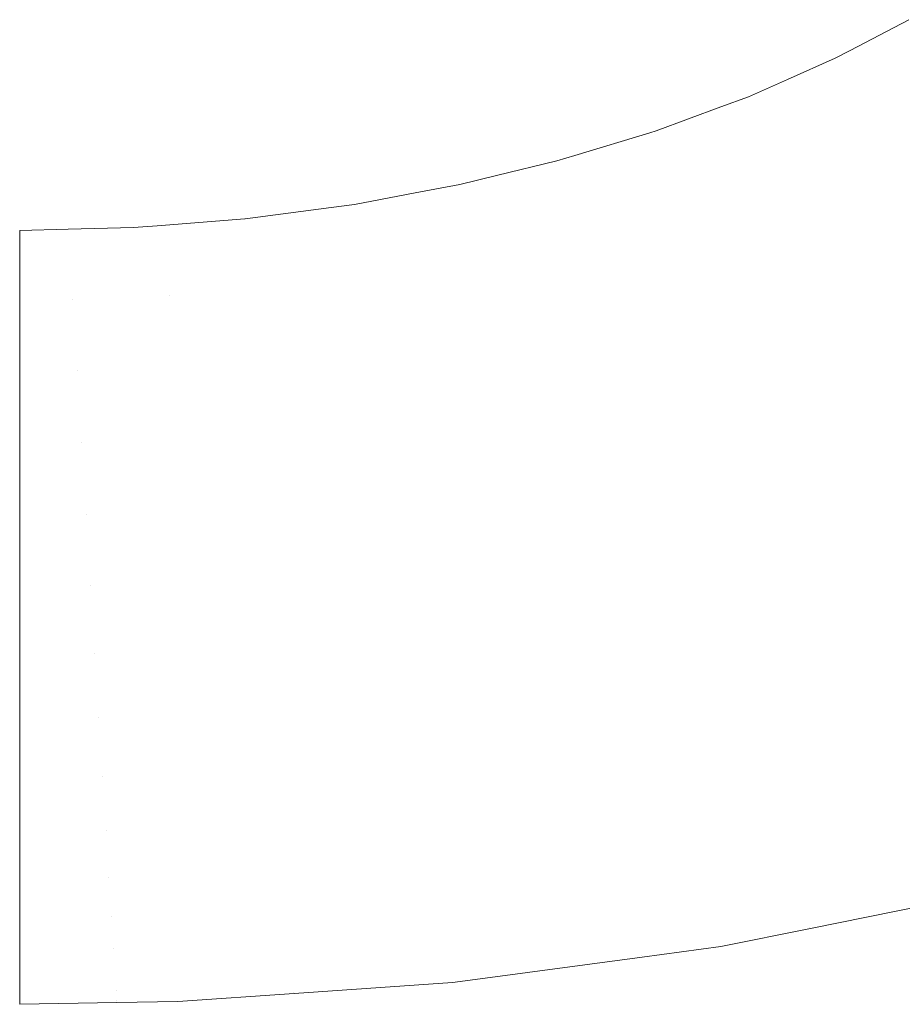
# Model space of a CAD drawing. Header units: centimetres. Extents: x -14.1 to 15.2, y 5.2 to 5.4.
# Tile 7 of 12: x 14.883 to 14.997, y 5.2 to 5.327. Entities that reach past the tile are written whole.
import ezdxf

# ---------------------------------------------------------------- set-up
doc = ezdxf.new("R2010")
doc.units = ezdxf.units.CM
doc.header["$LTSCALE"] = 2.54
doc.layers.add('Lucido design-1', color=7, linetype='Continuous')

# ---------------------------------------------------------------- blocks, each defined once
blk = doc.blocks.new('Gruppo-1')
at = {"color": 7, "linetype": 'Continuous', "lineweight": 9}
for points, invisible_edges in [([(15.00782, 5.32076, -2680.71659), (14.99962, 5.31642, -2680.71659), (14.98994, 5.32337, -2680.71619), (14.99749, 5.32733, -2680.71619)], 11), ([(15.00782, 5.32076, -2716.81659), (14.99962, 5.31642, -2716.81659), (14.98994, 5.32337, -2716.81619), (14.99749, 5.32733, -2716.81619)], 11), ([(14.98798, 5.32234, -2680.71619), (14.98994, 5.32337, -2680.71619), (14.99962, 5.31642, -2680.71659), (14.99079, 5.31229, -2680.71659)], 14), ([(14.98798, 5.32234, -2716.81619), (14.98994, 5.32337, -2716.81619), (14.99962, 5.31642, -2716.81659), (14.99079, 5.31229, -2716.81659)], 14), ([(14.99079, 5.31229, -2680.71659), (14.98183, 5.31962, -2680.71619), (14.98798, 5.32234, -2680.71619)], 9), ([(14.99079, 5.31229, -2716.81659), (14.98183, 5.31962, -2716.81619), (14.98798, 5.32234, -2716.81619)], 9), ([(14.97678, 5.31738, -2680.71619), (14.98183, 5.31962, -2680.71619), (14.99079, 5.31229, -2680.71659), (14.98136, 5.30842, -2680.71659)], 14), ([(14.97678, 5.31738, -2716.81619), (14.98183, 5.31962, -2716.81619), (14.99079, 5.31229, -2716.81659), (14.98136, 5.30842, -2716.81659)], 14), ([(14.98136, 5.30842, -2680.71659), (14.97319, 5.31605, -2680.71619), (14.97678, 5.31738, -2680.71619)], 9), ([(14.98136, 5.30842, -2716.81659), (14.97319, 5.31605, -2716.81619), (14.97678, 5.31738, -2716.81619)], 9), ([(14.99079, 5.31229, -2680.71659), (14.99962, 5.31642, -2680.71659), (15.00951, 5.30935, -2680.71786), (14.99993, 5.30487, -2680.71786)], 15), ([(14.99079, 5.31229, -2716.81659), (14.99962, 5.31642, -2716.81659), (15.00951, 5.30935, -2716.81786), (14.99993, 5.30487, -2716.81786)], 15), ([(14.96487, 5.31297, -2680.71619), (14.97319, 5.31605, -2680.71619), (14.98136, 5.30842, -2680.71659), (14.97136, 5.30484, -2680.71659)], 14), ([(14.96487, 5.31297, -2716.81619), (14.97319, 5.31605, -2716.81619), (14.98136, 5.30842, -2716.81659), (14.97136, 5.30484, -2716.81659)], 14), ([(14.97136, 5.30484, -2680.71659), (14.96082, 5.30161, -2680.71659), (14.95435, 5.30978, -2680.71619), (14.96404, 5.31272, -2680.71619)], 11), ([(14.97136, 5.30484, -2716.81659), (14.96082, 5.30161, -2716.81659), (14.95435, 5.30978, -2716.81619), (14.96404, 5.31272, -2716.81619)], 11), ([(14.97136, 5.30484, -2680.71659), (14.96404, 5.31272, -2680.71619), (14.96487, 5.31297, -2680.71619)], 9), ([(14.97136, 5.30484, -2716.81659), (14.96404, 5.31272, -2716.81619), (14.96487, 5.31297, -2716.81619)], 9), ([(14.99993, 5.30487, -2680.71786), (14.98971, 5.30067, -2680.71786), (14.98136, 5.30842, -2680.71659), (14.99079, 5.31229, -2680.71659)], 15), ([(14.99993, 5.30487, -2716.81786), (14.98971, 5.30067, -2716.81786), (14.98136, 5.30842, -2716.81659), (14.99079, 5.31229, -2716.81659)], 15), ([(14.94978, 5.29875, -2680.71659), (14.94423, 5.30718, -2680.71619), (14.95203, 5.30908, -2680.71619)], 9), ([(14.94978, 5.29875, -2716.81659), (14.94423, 5.30718, -2716.81619), (14.95203, 5.30908, -2716.81619)], 9), ([(14.95203, 5.30908, -2680.71619), (14.95435, 5.30978, -2680.71619), (14.96082, 5.30161, -2680.71659), (14.94978, 5.29875, -2680.71659)], 14), ([(14.95203, 5.30908, -2716.81619), (14.95435, 5.30978, -2716.81619), (14.96082, 5.30161, -2716.81659), (14.94978, 5.29875, -2716.81659)], 14), ([(14.97136, 5.30484, -2680.71659), (14.98136, 5.30842, -2680.71659), (14.98971, 5.30067, -2680.71786), (14.97886, 5.29679, -2680.71786)], 15), ([(14.97136, 5.30484, -2716.81659), (14.98136, 5.30842, -2716.81659), (14.98971, 5.30067, -2716.81786), (14.97886, 5.29679, -2716.81786)], 15), ([(14.93831, 5.2963, -2680.71659), (14.9337, 5.30494, -2680.71619), (14.9395, 5.30603, -2680.71619)], 9), ([(14.93831, 5.2963, -2716.81659), (14.9337, 5.30494, -2716.81619), (14.9395, 5.30603, -2716.81619)], 9), ([(14.9395, 5.30603, -2680.71619), (14.94423, 5.30718, -2680.71619), (14.94978, 5.29875, -2680.71659), (14.93831, 5.2963, -2680.71659)], 14), ([(14.9395, 5.30603, -2716.81619), (14.94423, 5.30718, -2716.81619), (14.94978, 5.29875, -2716.81659), (14.93831, 5.2963, -2716.81659)], 14), ([(14.92589, 5.30347, -2680.71619), (14.9337, 5.30494, -2680.71619), (14.93831, 5.2963, -2680.71659), (14.92647, 5.29429, -2680.71659)], 14), ([(14.92589, 5.30347, -2716.81619), (14.9337, 5.30494, -2716.81619), (14.93831, 5.2963, -2716.81659), (14.92647, 5.29429, -2716.81659)], 14), ([(14.97886, 5.29679, -2680.71786), (14.96743, 5.29328, -2680.71786), (14.96082, 5.30161, -2680.71659), (14.97136, 5.30484, -2680.71659)], 15), ([(14.97886, 5.29679, -2716.81786), (14.96743, 5.29328, -2716.81786), (14.96082, 5.30161, -2716.81659), (14.97136, 5.30484, -2716.81659)], 15), ([(15.00919, 5.29736, -2680.72005), (14.99816, 5.29283, -2680.72005), (14.98971, 5.30067, -2680.71786), (14.99993, 5.30487, -2680.71786)], 15), ([(15.00919, 5.29736, -2716.82005), (14.99816, 5.29283, -2716.82005), (14.98971, 5.30067, -2716.81786), (14.99993, 5.30487, -2716.81786)], 15), ([(14.91176, 5.3016, -2680.71619), (14.92285, 5.30307, -2680.71619), (14.92647, 5.29429, -2680.71659), (14.91432, 5.29276, -2680.71659)], 14), ([(14.91176, 5.3016, -2716.81619), (14.92285, 5.30307, -2716.81619), (14.92647, 5.29429, -2716.81659), (14.91432, 5.29276, -2716.81659)], 14), ([(14.92647, 5.29429, -2680.71659), (14.92285, 5.30307, -2680.71619), (14.92589, 5.30347, -2680.71619)], 9), ([(14.92647, 5.29429, -2716.81659), (14.92285, 5.30307, -2716.81619), (14.92589, 5.30347, -2716.81619)], 9), ([(14.91171, 5.30159, -2680.71619), (14.91432, 5.29276, -2680.71659), (14.90196, 5.29172, -2680.71659), (14.90036, 5.30071, -2680.71619)], 7), ([(14.91171, 5.30159, -2716.81619), (14.91432, 5.29276, -2716.81659), (14.90196, 5.29172, -2716.81659), (14.90036, 5.30071, -2716.81619)], 7), ([(14.91432, 5.29276, -2680.71659), (14.91171, 5.30159, -2680.71619), (14.91176, 5.3016, -2680.71619)], 9), ([(14.91432, 5.29276, -2716.81659), (14.91171, 5.30159, -2716.81619), (14.91176, 5.3016, -2716.81619)], 9), ([(14.94978, 5.29875, -2680.71659), (14.96082, 5.30161, -2680.71659), (14.96743, 5.29328, -2680.71786), (14.95546, 5.29018, -2680.71786)], 15), ([(14.94978, 5.29875, -2716.81659), (14.96082, 5.30161, -2716.81659), (14.96743, 5.29328, -2716.81786), (14.95546, 5.29018, -2716.81786)], 15), ([(14.88261, 5.29112, -2680.71685), (14.88261, 5.30009, -2680.71619), (14.88889, 5.30025, -2680.71619)], 8), ([(14.88889, 5.30025, -2680.71619), (14.88946, 5.29118, -2680.71659), (14.88261, 5.29112, -2680.71685)], 11), ([(14.88261, 5.29112, -2716.81685), (14.88261, 5.30009, -2716.81619), (14.88889, 5.30025, -2716.81619)], 8), ([(14.88889, 5.30025, -2716.81619), (14.88946, 5.29118, -2716.81659), (14.88261, 5.29112, -2716.81685)], 11), ([(14.90196, 5.29172, -2680.71659), (14.88946, 5.29118, -2680.71659), (14.88889, 5.30025, -2680.71619), (14.89731, 5.30047, -2680.71619)], 11), ([(14.90196, 5.29172, -2716.81659), (14.88946, 5.29118, -2716.81659), (14.88889, 5.30025, -2716.81619), (14.89731, 5.30047, -2716.81619)], 11), ([(14.89731, 5.30047, -2680.71619), (14.90036, 5.30071, -2680.71619), (14.90196, 5.29172, -2680.71659)], 10), ([(14.89731, 5.30047, -2716.81619), (14.90036, 5.30071, -2716.81619), (14.90196, 5.29172, -2716.81659)], 10), ([(14.97886, 5.29679, -2680.71786), (14.98971, 5.30067, -2680.71786), (14.99816, 5.29283, -2680.72005), (14.98645, 5.28865, -2680.72005)], 15), ([(14.97886, 5.29679, -2716.81786), (14.98971, 5.30067, -2716.81786), (14.99816, 5.29283, -2716.82005), (14.98645, 5.28865, -2716.82005)], 15), ([(14.95546, 5.29018, -2680.71786), (14.94302, 5.28753, -2680.71786), (14.93831, 5.2963, -2680.71659), (14.94978, 5.29875, -2680.71659)], 15), ([(14.95546, 5.29018, -2716.81786), (14.94302, 5.28753, -2716.81786), (14.93831, 5.2963, -2716.81659), (14.94978, 5.29875, -2716.81659)], 15), ([(14.92647, 5.29429, -2680.71659), (14.93831, 5.2963, -2680.71659), (14.94302, 5.28753, -2680.71786), (14.93017, 5.28535, -2680.71786)], 15), ([(14.92647, 5.29429, -2716.81659), (14.93831, 5.2963, -2716.81659), (14.94302, 5.28753, -2716.81786), (14.93017, 5.28535, -2716.81786)], 15), ([(14.98645, 5.28865, -2680.72005), (14.97412, 5.28486, -2680.72005), (14.96743, 5.29328, -2680.71786), (14.97886, 5.29679, -2680.71786)], 15), ([(14.98645, 5.28865, -2716.82005), (14.97412, 5.28486, -2716.82005), (14.96743, 5.29328, -2716.81786), (14.97886, 5.29679, -2716.81786)], 15), ([(14.93017, 5.28535, -2680.71786), (14.917, 5.28369, -2680.71786), (14.91432, 5.29276, -2680.71659), (14.92647, 5.29429, -2680.71659)], 15), ([(14.93017, 5.28535, -2716.81786), (14.917, 5.28369, -2716.81786), (14.91432, 5.29276, -2716.81659), (14.92647, 5.29429, -2716.81659)], 15), ([(14.90196, 5.29172, -2680.71659), (14.91432, 5.29276, -2680.71659), (14.917, 5.28369, -2680.71786), (14.90359, 5.28256, -2680.71786)], 15), ([(14.90196, 5.29172, -2716.81659), (14.91432, 5.29276, -2716.81659), (14.917, 5.28369, -2716.81786), (14.90359, 5.28256, -2716.81786)], 15), ([(14.95546, 5.29018, -2680.71786), (14.96743, 5.29328, -2680.71786), (14.97412, 5.28486, -2680.72005), (14.96121, 5.28152, -2680.72005)], 15), ([(14.95546, 5.29018, -2716.81786), (14.96743, 5.29328, -2716.81786), (14.97412, 5.28486, -2716.82005), (14.96121, 5.28152, -2716.82005)], 15), ([(14.98645, 5.28865, -2680.72005), (14.99816, 5.29283, -2680.72005), (15.00658, 5.28501, -2680.72321), (14.99402, 5.28053, -2680.72321)], 15), ([(14.98645, 5.28865, -2716.82005), (14.99816, 5.29283, -2716.82005), (15.00658, 5.28501, -2716.82321), (14.99402, 5.28053, -2716.82321)], 15), ([(14.88946, 5.29118, -2680.71659), (14.89003, 5.28198, -2680.71786), (14.88261, 5.28532, -2680.71729)], 11), ([(14.88261, 5.28532, -2680.71729), (14.88261, 5.29112, -2680.71685), (14.88946, 5.29118, -2680.71659)], 10), ([(14.88946, 5.29118, -2716.81659), (14.89003, 5.28198, -2716.81786), (14.88261, 5.28532, -2716.81729)], 11), ([(14.88261, 5.28532, -2716.81729), (14.88261, 5.29112, -2716.81685), (14.88946, 5.29118, -2716.81659)], 10), ([(14.90359, 5.28256, -2680.71786), (14.89003, 5.28198, -2680.71786), (14.88946, 5.29118, -2680.71659), (14.90196, 5.29172, -2680.71659)], 15), ([(14.90359, 5.28256, -2716.81786), (14.89003, 5.28198, -2716.81786), (14.88946, 5.29118, -2716.81659), (14.90196, 5.29172, -2716.81659)], 15), ([(14.96121, 5.28152, -2680.72005), (14.94778, 5.27865, -2680.72005), (14.94302, 5.28753, -2680.71786), (14.95546, 5.29018, -2680.71786)], 15), ([(14.96121, 5.28152, -2716.82005), (14.94778, 5.27865, -2716.82005), (14.94302, 5.28753, -2716.81786), (14.95546, 5.29018, -2716.81786)], 15), ([(14.99402, 5.28053, -2680.72321), (14.98079, 5.27646, -2680.72321), (14.97412, 5.28486, -2680.72005), (14.98645, 5.28865, -2680.72005)], 15), ([(14.99402, 5.28053, -2716.82321), (14.98079, 5.27646, -2716.82321), (14.97412, 5.28486, -2716.82005), (14.98645, 5.28865, -2716.82005)], 15), ([(14.93017, 5.28535, -2680.71786), (14.94302, 5.28753, -2680.71786), (14.94778, 5.27865, -2680.72005), (14.93392, 5.27631, -2680.72005)], 15), ([(14.93017, 5.28535, -2716.81786), (14.94302, 5.28753, -2716.81786), (14.94778, 5.27865, -2716.82005), (14.93392, 5.27631, -2716.82005)], 15), ([(14.89003, 5.28198, -2680.71786), (14.88261, 5.28193, -2680.71804), (14.88261, 5.28532, -2680.71729)], 9), ([(14.89003, 5.28198, -2716.81786), (14.88261, 5.28193, -2716.81804), (14.88261, 5.28532, -2716.81729)], 9), ([(14.93392, 5.27631, -2680.72005), (14.91971, 5.27451, -2680.72005), (14.917, 5.28369, -2680.71786), (14.93017, 5.28535, -2680.71786)], 15), ([(14.93392, 5.27631, -2716.82005), (14.91971, 5.27451, -2716.82005), (14.917, 5.28369, -2716.81786), (14.93017, 5.28535, -2716.81786)], 15), ([(14.96121, 5.28152, -2680.72005), (14.97412, 5.28486, -2680.72005), (14.98079, 5.27646, -2680.72321), (14.96693, 5.27287, -2680.72321)], 15), ([(14.96121, 5.28152, -2716.82005), (14.97412, 5.28486, -2716.82005), (14.98079, 5.27646, -2716.82321), (14.96693, 5.27287, -2716.82321)], 15), ([(14.99402, 5.28053, -2680.72321), (15.00658, 5.28501, -2680.72321), (15.01484, 5.27734, -2680.72736), (15.00145, 5.27256, -2680.72736)], 15), ([(14.99402, 5.28053, -2716.82321), (15.00658, 5.28501, -2716.82321), (15.01484, 5.27734, -2716.82736), (15.00145, 5.27256, -2716.82736)], 15), ([(14.90359, 5.28256, -2680.71786), (14.917, 5.28369, -2680.71786), (14.91971, 5.27451, -2680.72005), (14.90525, 5.27329, -2680.72005)], 15), ([(14.90359, 5.28256, -2716.81786), (14.917, 5.28369, -2716.81786), (14.91971, 5.27451, -2716.82005), (14.90525, 5.27329, -2716.82005)], 15), ([(14.88261, 5.27259, -2680.72014), (14.88261, 5.28193, -2680.71804), (14.89003, 5.28198, -2680.71786)], 10), ([(14.89003, 5.28198, -2680.71786), (14.89062, 5.27266, -2680.72005), (14.88261, 5.27259, -2680.72014)], 11), ([(14.88261, 5.27259, -2716.82014), (14.88261, 5.28193, -2716.81804), (14.89003, 5.28198, -2716.81786)], 10), ([(14.89003, 5.28198, -2716.81786), (14.89062, 5.27266, -2716.82005), (14.88261, 5.27259, -2716.82014)], 11), ([(14.90525, 5.27329, -2680.72005), (14.89062, 5.27266, -2680.72005), (14.89003, 5.28198, -2680.71786), (14.90359, 5.28256, -2680.71786)], 15), ([(14.90525, 5.27329, -2716.82005), (14.89062, 5.27266, -2716.82005), (14.89003, 5.28198, -2716.81786), (14.90359, 5.28256, -2716.81786)], 15), ([(14.96693, 5.27287, -2680.72321), (14.95253, 5.2698, -2680.72321), (14.94778, 5.27865, -2680.72005), (14.96121, 5.28152, -2680.72005)], 15), ([(14.96693, 5.27287, -2716.82321), (14.95253, 5.2698, -2716.82321), (14.94778, 5.27865, -2716.82005), (14.96121, 5.28152, -2716.82005)], 15), ([(15.00145, 5.27256, -2680.72736), (14.98733, 5.26822, -2680.72736), (14.98079, 5.27646, -2680.72321), (14.99402, 5.28053, -2680.72321)], 15), ([(15.00145, 5.27256, -2716.82736), (14.98733, 5.26822, -2716.82736), (14.98079, 5.27646, -2716.82321), (14.99402, 5.28053, -2716.82321)], 15), ([(14.93392, 5.27631, -2680.72005), (14.94778, 5.27865, -2680.72005), (14.95253, 5.2698, -2680.72321), (14.93766, 5.26728, -2680.72321)], 15), ([(14.93392, 5.27631, -2716.82005), (14.94778, 5.27865, -2716.82005), (14.95253, 5.2698, -2716.82321), (14.93766, 5.26728, -2716.82321)], 15), ([(14.93766, 5.26728, -2680.72321), (14.92242, 5.26536, -2680.72321), (14.91971, 5.27451, -2680.72005), (14.93392, 5.27631, -2680.72005)], 15), ([(14.93766, 5.26728, -2716.82321), (14.92242, 5.26536, -2716.82321), (14.91971, 5.27451, -2716.82005), (14.93392, 5.27631, -2716.82005)], 15), ([(14.96693, 5.27287, -2680.72321), (14.98079, 5.27646, -2680.72321), (14.98733, 5.26822, -2680.72736), (14.97256, 5.26439, -2680.72736)], 15), ([(14.96693, 5.27287, -2716.82321), (14.98079, 5.27646, -2716.82321), (14.98733, 5.26822, -2716.82736), (14.97256, 5.26439, -2716.82736)], 15), ([(14.90525, 5.27329, -2680.72005), (14.91971, 5.27451, -2680.72005), (14.92242, 5.26536, -2680.72321), (14.9069, 5.26405, -2680.72321)], 15), ([(14.90525, 5.27329, -2716.82005), (14.91971, 5.27451, -2716.82005), (14.92242, 5.26536, -2716.82321), (14.9069, 5.26405, -2716.82321)], 15), ([(14.9069, 5.26405, -2680.72321), (14.8912, 5.26338, -2680.72321), (14.89062, 5.27266, -2680.72005), (14.90525, 5.27329, -2680.72005)], 15), ([(14.9069, 5.26405, -2716.82321), (14.8912, 5.26338, -2716.82321), (14.89062, 5.27266, -2716.82005), (14.90525, 5.27329, -2716.82005)], 15), ([(14.88261, 5.27122, -2680.72045), (14.89062, 5.27266, -2680.72005), (14.8912, 5.26338, -2680.72321)], 11), ([(14.88261, 5.27122, -2680.72045), (14.88261, 5.27259, -2680.72014), (14.89062, 5.27266, -2680.72005)], 10), ([(14.88261, 5.27122, -2716.82045), (14.89062, 5.27266, -2716.82005), (14.8912, 5.26338, -2716.82321)], 11), ([(14.88261, 5.27122, -2716.82045), (14.88261, 5.27259, -2716.82014), (14.89062, 5.27266, -2716.82005)], 10), ([(14.97256, 5.26439, -2680.72736), (14.95719, 5.26111, -2680.72736), (14.95253, 5.2698, -2680.72321), (14.96693, 5.27287, -2680.72321)], 15), ([(14.97256, 5.26439, -2716.82736), (14.95719, 5.26111, -2716.82736), (14.95253, 5.2698, -2716.82321), (14.96693, 5.27287, -2716.82321)], 15), ([(15.00861, 5.26487, -2680.73249), (14.99364, 5.26028, -2680.73249), (14.98733, 5.26822, -2680.72736), (15.00145, 5.27256, -2680.72736)], 15), ([(15.00861, 5.26487, -2716.83249), (14.99364, 5.26028, -2716.83249), (14.98733, 5.26822, -2716.82736), (15.00145, 5.27256, -2716.82736)], 15), ([(14.8912, 5.26338, -2680.72321), (14.88261, 5.26337, -2680.72346), (14.88261, 5.27122, -2680.72045)], 9), ([(14.8912, 5.26338, -2716.82321), (14.88261, 5.26337, -2716.82346), (14.88261, 5.27122, -2716.82045)], 9), ([(14.93766, 5.26728, -2680.72321), (14.95253, 5.2698, -2680.72321), (14.95719, 5.26111, -2680.72736), (14.94133, 5.25843, -2680.72736)], 15), ([(14.93766, 5.26728, -2716.82321), (14.95253, 5.2698, -2716.82321), (14.95719, 5.26111, -2716.82736), (14.94133, 5.25843, -2716.82736)], 15), ([(14.97256, 5.26439, -2680.72736), (14.98733, 5.26822, -2680.72736), (14.99364, 5.26028, -2680.73249), (14.97797, 5.25622, -2680.73249)], 15), ([(14.97256, 5.26439, -2716.82736), (14.98733, 5.26822, -2716.82736), (14.99364, 5.26028, -2716.83249), (14.97797, 5.25622, -2716.83249)], 15), ([(14.94133, 5.25843, -2680.72736), (14.92507, 5.25638, -2680.72736), (14.92242, 5.26536, -2680.72321), (14.93766, 5.26728, -2680.72321)], 15), ([(14.94133, 5.25843, -2716.82736), (14.92507, 5.25638, -2716.82736), (14.92242, 5.26536, -2716.82321), (14.93766, 5.26728, -2716.82321)], 15), ([(14.9069, 5.26405, -2680.72321), (14.92242, 5.26536, -2680.72321), (14.92507, 5.25638, -2680.72736), (14.90851, 5.25498, -2680.72736)], 15), ([(14.9069, 5.26405, -2716.82321), (14.92242, 5.26536, -2716.82321), (14.92507, 5.25638, -2716.82736), (14.90851, 5.25498, -2716.82736)], 15), ([(14.90851, 5.25498, -2680.72736), (14.89178, 5.25426, -2680.72736), (14.8912, 5.26338, -2680.72321), (14.9069, 5.26405, -2680.72321)], 15), ([(14.90851, 5.25498, -2716.82736), (14.89178, 5.25426, -2716.82736), (14.8912, 5.26338, -2716.82321), (14.9069, 5.26405, -2716.82321)], 15), ([(14.97797, 5.25622, -2680.73249), (14.96169, 5.25274, -2680.73249), (14.95719, 5.26111, -2680.72736), (14.97256, 5.26439, -2680.72736)], 15), ([(14.97797, 5.25622, -2716.83249), (14.96169, 5.25274, -2716.83249), (14.95719, 5.26111, -2716.82736), (14.97256, 5.26439, -2716.82736)], 15), ([(15.01537, 5.25761, -2680.73855), (14.9996, 5.25277, -2680.73855), (14.99364, 5.26028, -2680.73249), (15.00861, 5.26487, -2680.73249)], 15), ([(15.01537, 5.25761, -2716.83855), (14.9996, 5.25277, -2716.83855), (14.99364, 5.26028, -2716.83249), (15.00861, 5.26487, -2716.83249)], 15), ([(14.8912, 5.26338, -2680.72321), (14.89178, 5.25426, -2680.72736), (14.88261, 5.25755, -2680.72569)], 11), ([(14.88261, 5.25755, -2680.72569), (14.88261, 5.26337, -2680.72346), (14.8912, 5.26338, -2680.72321)], 10), ([(14.8912, 5.26338, -2716.82321), (14.89178, 5.25426, -2716.82736), (14.88261, 5.25755, -2716.82569)], 11), ([(14.88261, 5.25755, -2716.82569), (14.88261, 5.26337, -2716.82346), (14.8912, 5.26338, -2716.82321)], 10), ([(14.94133, 5.25843, -2680.72736), (14.95719, 5.26111, -2680.72736), (14.96169, 5.25274, -2680.73249), (14.94487, 5.2499, -2680.73249)], 15), ([(14.94133, 5.25843, -2716.82736), (14.95719, 5.26111, -2716.82736), (14.96169, 5.25274, -2716.83249), (14.94487, 5.2499, -2716.83249)], 15), ([(14.97797, 5.25622, -2680.73249), (14.99364, 5.26028, -2680.73249), (14.9996, 5.25277, -2680.73855), (14.98309, 5.24849, -2680.73855)], 15), ([(14.97797, 5.25622, -2716.83249), (14.99364, 5.26028, -2716.83249), (14.9996, 5.25277, -2716.83855), (14.98309, 5.24849, -2716.83855)], 15), ([(14.94487, 5.2499, -2680.73249), (14.92763, 5.24772, -2680.73249), (14.92507, 5.25638, -2680.72736), (14.94133, 5.25843, -2680.72736)], 15), ([(14.94487, 5.2499, -2716.83249), (14.92763, 5.24772, -2716.83249), (14.92507, 5.25638, -2716.82736), (14.94133, 5.25843, -2716.82736)], 15), ([(14.89178, 5.25426, -2680.72736), (14.88261, 5.25426, -2680.72754), (14.88261, 5.25755, -2680.72569)], 9), ([(14.89178, 5.25426, -2716.82736), (14.88261, 5.25426, -2716.82754), (14.88261, 5.25755, -2716.82569)], 9), ([(14.90851, 5.25498, -2680.72736), (14.92507, 5.25638, -2680.72736), (14.92763, 5.24772, -2680.73249), (14.91008, 5.24624, -2680.73249)], 15), ([(14.90851, 5.25498, -2716.82736), (14.92507, 5.25638, -2716.82736), (14.92763, 5.24772, -2716.83249), (14.91008, 5.24624, -2716.83249)], 15), ([(14.98309, 5.24849, -2680.73855), (14.96593, 5.24483, -2680.73855), (14.96169, 5.25274, -2680.73249), (14.97797, 5.25622, -2680.73249)], 15), ([(14.98309, 5.24849, -2716.83855), (14.96593, 5.24483, -2716.83855), (14.96169, 5.25274, -2716.83249), (14.97797, 5.25622, -2716.83249)], 15), ([(14.88261, 5.2454, -2680.73254), (14.88261, 5.25426, -2680.72754), (14.89178, 5.25426, -2680.72736)], 10), ([(14.89178, 5.25426, -2680.72736), (14.89233, 5.24548, -2680.73249), (14.88261, 5.2454, -2680.73254)], 11), ([(14.88261, 5.2454, -2716.83254), (14.88261, 5.25426, -2716.82754), (14.89178, 5.25426, -2716.82736)], 10), ([(14.89178, 5.25426, -2716.82736), (14.89233, 5.24548, -2716.83249), (14.88261, 5.2454, -2716.83254)], 11), ([(14.91008, 5.24624, -2680.73249), (14.89233, 5.24548, -2680.73249), (14.89178, 5.25426, -2680.72736), (14.90851, 5.25498, -2680.72736)], 15), ([(14.91008, 5.24624, -2716.83249), (14.89233, 5.24548, -2716.83249), (14.89178, 5.25426, -2716.82736), (14.90851, 5.25498, -2716.82736)], 15), ([(14.94487, 5.2499, -2680.73249), (14.96169, 5.25274, -2680.73249), (14.96593, 5.24483, -2680.73855), (14.94821, 5.24183, -2680.73855)], 15), ([(14.94487, 5.2499, -2716.83249), (14.96169, 5.25274, -2716.83249), (14.96593, 5.24483, -2716.83855), (14.94821, 5.24183, -2716.83855)], 15), ([(14.98309, 5.24849, -2680.73855), (14.9996, 5.25277, -2680.73855), (15.00511, 5.24583, -2680.74548), (14.98783, 5.24135, -2680.74548)], 15), ([(14.98309, 5.24849, -2716.83855), (14.9996, 5.25277, -2716.83855), (15.00511, 5.24583, -2716.84548), (14.98783, 5.24135, -2716.84548)], 15), ([(14.94821, 5.24183, -2680.73855), (14.93005, 5.23954, -2680.73855), (14.92763, 5.24772, -2680.73249), (14.94487, 5.2499, -2680.73249)], 15), ([(14.94821, 5.24183, -2716.83855), (14.93005, 5.23954, -2716.83855), (14.92763, 5.24772, -2716.83249), (14.94487, 5.2499, -2716.83249)], 15), ([(14.91008, 5.24624, -2680.73249), (14.92763, 5.24772, -2680.73249), (14.93005, 5.23954, -2680.73855), (14.91155, 5.23798, -2680.73855)], 15), ([(14.91008, 5.24624, -2716.83249), (14.92763, 5.24772, -2716.83249), (14.93005, 5.23954, -2716.83855), (14.91155, 5.23798, -2716.83855)], 15), ([(14.98783, 5.24135, -2680.74548), (14.96986, 5.23751, -2680.74548), (14.96593, 5.24483, -2680.73855), (14.98309, 5.24849, -2680.73855)], 15), ([(14.98783, 5.24135, -2716.84548), (14.96986, 5.23751, -2716.84548), (14.96593, 5.24483, -2716.83855), (14.98309, 5.24849, -2716.83855)], 15), ([(14.91155, 5.23798, -2680.73855), (14.89285, 5.23717, -2680.73855), (14.89233, 5.24548, -2680.73249), (14.91008, 5.24624, -2680.73249)], 15), ([(14.91155, 5.23798, -2716.83855), (14.89285, 5.23717, -2716.83855), (14.89233, 5.24548, -2716.83249), (14.91008, 5.24624, -2716.83249)], 15), ([(14.88261, 5.24461, -2680.73299), (14.89233, 5.24548, -2680.73249), (14.89285, 5.23717, -2680.73855)], 11), ([(14.88261, 5.24461, -2680.73299), (14.88261, 5.2454, -2680.73254), (14.89233, 5.24548, -2680.73249)], 10), ([(14.88261, 5.24461, -2716.83299), (14.89233, 5.24548, -2716.83249), (14.89285, 5.23717, -2716.83855)], 11), ([(14.88261, 5.24461, -2716.83299), (14.88261, 5.2454, -2716.83254), (14.89233, 5.24548, -2716.83249)], 10), ([(14.98783, 5.24135, -2680.74548), (15.00511, 5.24583, -2680.74548), (15.01008, 5.23957, -2680.75316), (14.9921, 5.23491, -2680.75316)], 15), ([(14.98783, 5.24135, -2716.84548), (15.00511, 5.24583, -2716.84548), (15.01008, 5.23957, -2716.85316), (14.9921, 5.23491, -2716.85316)], 15), ([(14.89285, 5.23717, -2680.73855), (14.88261, 5.23722, -2680.73876), (14.88261, 5.24461, -2680.73299)], 9), ([(14.89285, 5.23717, -2716.83855), (14.88261, 5.23722, -2716.83876), (14.88261, 5.24461, -2716.83299)], 9), ([(14.94821, 5.24183, -2680.73855), (14.96593, 5.24483, -2680.73855), (14.96986, 5.23751, -2680.74548), (14.95131, 5.23438, -2680.74548)], 15), ([(14.94821, 5.24183, -2716.83855), (14.96593, 5.24483, -2716.83855), (14.96986, 5.23751, -2716.84548), (14.95131, 5.23438, -2716.84548)], 15), ([(14.95131, 5.23438, -2680.74548), (14.93228, 5.23197, -2680.74548), (14.93005, 5.23954, -2680.73855), (14.94821, 5.24183, -2680.73855)], 15), ([(14.95131, 5.23438, -2716.84548), (14.93228, 5.23197, -2716.84548), (14.93005, 5.23954, -2716.83855), (14.94821, 5.24183, -2716.83855)], 15), ([(14.9921, 5.23491, -2680.75316), (14.9734, 5.23092, -2680.75316), (14.96986, 5.23751, -2680.74548), (14.98783, 5.24135, -2680.74548)], 15), ([(14.9921, 5.23491, -2716.85316), (14.9734, 5.23092, -2716.85316), (14.96986, 5.23751, -2716.84548), (14.98783, 5.24135, -2716.84548)], 15), ([(14.91155, 5.23798, -2680.73855), (14.93005, 5.23954, -2680.73855), (14.93228, 5.23197, -2680.74548), (14.91291, 5.23034, -2680.74548)], 15), ([(14.91155, 5.23798, -2716.83855), (14.93005, 5.23954, -2716.83855), (14.93228, 5.23197, -2716.84548), (14.91291, 5.23034, -2716.84548)], 15), ([(14.9921, 5.23491, -2680.75316), (15.01008, 5.23957, -2680.75316), (15.01444, 5.23409, -2680.76147), (14.99583, 5.22927, -2680.76147)], 15), ([(14.9921, 5.23491, -2716.85316), (15.01008, 5.23957, -2716.85316), (15.01444, 5.23409, -2716.86147), (14.99583, 5.22927, -2716.86147)], 15), ([(14.91291, 5.23034, -2680.74548), (14.89333, 5.2295, -2680.74548), (14.89285, 5.23717, -2680.73855), (14.91155, 5.23798, -2680.73855)], 15), ([(14.91291, 5.23034, -2716.84548), (14.89333, 5.2295, -2716.84548), (14.89285, 5.23717, -2716.83855), (14.91155, 5.23798, -2716.83855)], 15), ([(14.95131, 5.23438, -2680.74548), (14.96986, 5.23751, -2680.74548), (14.9734, 5.23092, -2680.75316), (14.95409, 5.22765, -2680.75316)], 15), ([(14.95131, 5.23438, -2716.84548), (14.96986, 5.23751, -2716.84548), (14.9734, 5.23092, -2716.85316), (14.95409, 5.22765, -2716.85316)], 15), ([(14.88261, 5.23277, -2680.74224), (14.88261, 5.23722, -2680.73876), (14.89285, 5.23717, -2680.73855)], 10), ([(14.88261, 5.23277, -2716.84224), (14.88261, 5.23722, -2716.83876), (14.89285, 5.23717, -2716.83855)], 10), ([(14.89285, 5.23717, -2680.73855), (14.89333, 5.2295, -2680.74548), (14.88261, 5.23277, -2680.74224)], 11), ([(14.89285, 5.23717, -2716.83855), (14.89333, 5.2295, -2716.84548), (14.88261, 5.23277, -2716.84224)], 11), ([(14.99583, 5.22927, -2680.76147), (14.9765, 5.22515, -2680.76147), (14.9734, 5.23092, -2680.75316), (14.9921, 5.23491, -2680.75316)], 15), ([(14.99583, 5.22927, -2716.86147), (14.9765, 5.22515, -2716.86147), (14.9734, 5.23092, -2716.85316), (14.9921, 5.23491, -2716.85316)], 15), ([(14.95409, 5.22765, -2680.75316), (14.9343, 5.22515, -2680.75316), (14.93228, 5.23197, -2680.74548), (14.95131, 5.23438, -2680.74548)], 15), ([(14.95409, 5.22765, -2716.85316), (14.9343, 5.22515, -2716.85316), (14.93228, 5.23197, -2716.84548), (14.95131, 5.23438, -2716.84548)], 15), ([(14.99583, 5.22927, -2680.76147), (15.01444, 5.23409, -2680.76147), (15.01812, 5.22946, -2680.77026), (14.999, 5.2245, -2680.77026)], 15), ([(14.99583, 5.22927, -2716.86147), (15.01444, 5.23409, -2716.86147), (15.01812, 5.22946, -2716.87026), (14.999, 5.2245, -2716.87026)], 15), ([(14.89333, 5.2295, -2680.74548), (14.88261, 5.2294, -2680.7455), (14.88261, 5.23277, -2680.74224)], 9), ([(14.89333, 5.2295, -2716.84548), (14.88261, 5.2294, -2716.8455), (14.88261, 5.23277, -2716.84224)], 9), ([(14.91291, 5.23034, -2680.74548), (14.93228, 5.23197, -2680.74548), (14.9343, 5.22515, -2680.75316), (14.91414, 5.22345, -2680.75316)], 15), ([(14.91291, 5.23034, -2716.84548), (14.93228, 5.23197, -2716.84548), (14.9343, 5.22515, -2716.85316), (14.91414, 5.22345, -2716.85316)], 15), ([(14.91414, 5.22345, -2680.75316), (14.89377, 5.22258, -2680.75316), (14.89333, 5.2295, -2680.74548), (14.91291, 5.23034, -2680.74548)], 15), ([(14.91414, 5.22345, -2716.85316), (14.89377, 5.22258, -2716.85316), (14.89333, 5.2295, -2716.84548), (14.91291, 5.23034, -2716.84548)], 15), ([(14.95409, 5.22765, -2680.75316), (14.9734, 5.23092, -2680.75316), (14.9765, 5.22515, -2680.76147), (14.95653, 5.22177, -2680.76147)], 15), ([(14.95409, 5.22765, -2716.85316), (14.9734, 5.23092, -2716.85316), (14.9765, 5.22515, -2716.86147), (14.95653, 5.22177, -2716.86147)], 15), ([(14.88261, 5.22828, -2680.74659), (14.89333, 5.2295, -2680.74548), (14.89377, 5.22258, -2680.75316)], 11), ([(14.88261, 5.22828, -2680.74659), (14.88261, 5.2294, -2680.7455), (14.89333, 5.2295, -2680.74548)], 10), ([(14.88261, 5.22828, -2716.84659), (14.89333, 5.2295, -2716.84548), (14.89377, 5.22258, -2716.85316)], 11), ([(14.88261, 5.22828, -2716.84659), (14.88261, 5.2294, -2716.8455), (14.89333, 5.2295, -2716.84548)], 10), ([(14.999, 5.2245, -2680.77026), (14.97912, 5.22026, -2680.77026), (14.9765, 5.22515, -2680.76147), (14.99583, 5.22927, -2680.76147)], 15), ([(14.999, 5.2245, -2716.87026), (14.97912, 5.22026, -2716.87026), (14.9765, 5.22515, -2716.86147), (14.99583, 5.22927, -2716.86147)], 15), ([(14.89377, 5.22258, -2680.75316), (14.88261, 5.22267, -2680.75334), (14.88261, 5.22828, -2680.74659)], 9), ([(14.89377, 5.22258, -2716.85316), (14.88261, 5.22267, -2716.85334), (14.88261, 5.22828, -2716.84659)], 9), ([(14.95653, 5.22177, -2680.76147), (14.93606, 5.21918, -2680.76147), (14.9343, 5.22515, -2680.75316), (14.95409, 5.22765, -2680.75316)], 15), ([(14.95653, 5.22177, -2716.86147), (14.93606, 5.21918, -2716.86147), (14.9343, 5.22515, -2716.85316), (14.95409, 5.22765, -2716.85316)], 15), ([(14.91414, 5.22345, -2680.75316), (14.9343, 5.22515, -2680.75316), (14.93606, 5.21918, -2680.76147), (14.91522, 5.21742, -2680.76147)], 15), ([(14.91414, 5.22345, -2716.85316), (14.9343, 5.22515, -2716.85316), (14.93606, 5.21918, -2716.86147), (14.91522, 5.21742, -2716.86147)], 15), ([(14.95653, 5.22177, -2680.76147), (14.9765, 5.22515, -2680.76147), (14.97912, 5.22026, -2680.77026), (14.9586, 5.21679, -2680.77026)], 15), ([(14.95653, 5.22177, -2716.86147), (14.9765, 5.22515, -2716.86147), (14.97912, 5.22026, -2716.87026), (14.9586, 5.21679, -2716.87026)], 15), ([(14.91522, 5.21742, -2680.76147), (14.89415, 5.21652, -2680.76147), (14.89377, 5.22258, -2680.75316), (14.91414, 5.22345, -2680.75316)], 15), ([(14.91522, 5.21742, -2716.86147), (14.89415, 5.21652, -2716.86147), (14.89377, 5.22258, -2716.85316), (14.91414, 5.22345, -2716.85316)], 15), ([(15.00155, 5.22064, -2680.77938), (14.98124, 5.21631, -2680.77938), (14.97912, 5.22026, -2680.77026), (14.999, 5.2245, -2680.77026)], 15), ([(15.00155, 5.22064, -2716.87938), (14.98124, 5.21631, -2716.87938), (14.97912, 5.22026, -2716.87026), (14.999, 5.2245, -2716.87026)], 15), ([(14.88261, 5.21855, -2680.7583), (14.88261, 5.22267, -2680.75334), (14.89377, 5.22258, -2680.75316)], 10), ([(14.88261, 5.21855, -2716.8583), (14.88261, 5.22267, -2716.85334), (14.89377, 5.22258, -2716.85316)], 10), ([(14.89377, 5.22258, -2680.75316), (14.89415, 5.21652, -2680.76147), (14.88261, 5.21855, -2680.7583)], 11), ([(14.89377, 5.22258, -2716.85316), (14.89415, 5.21652, -2716.86147), (14.88261, 5.21855, -2716.8583)], 11), ([(14.9586, 5.21679, -2680.77026), (14.93755, 5.21413, -2680.77026), (14.93606, 5.21918, -2680.76147), (14.95653, 5.22177, -2680.76147)], 15), ([(14.9586, 5.21679, -2716.87026), (14.93755, 5.21413, -2716.87026), (14.93606, 5.21918, -2716.86147), (14.95653, 5.22177, -2716.86147)], 15), ([(14.9586, 5.21679, -2680.77026), (14.97912, 5.22026, -2680.77026), (14.98124, 5.21631, -2680.77938), (14.96027, 5.21276, -2680.77938)], 15), ([(14.9586, 5.21679, -2716.87026), (14.97912, 5.22026, -2716.87026), (14.98124, 5.21631, -2716.87938), (14.96027, 5.21276, -2716.87938)], 15), ([(15.0035, 5.2177, -2680.78867), (14.98286, 5.2133, -2680.78867), (14.98124, 5.21631, -2680.77938), (15.00155, 5.22064, -2680.77938)], 15), ([(15.0035, 5.2177, -2716.88867), (14.98286, 5.2133, -2716.88867), (14.98124, 5.21631, -2716.87938), (15.00155, 5.22064, -2716.87938)], 15), ([(14.89415, 5.21652, -2680.76147), (14.88261, 5.21658, -2680.76158), (14.88261, 5.21855, -2680.7583)], 9), ([(14.89415, 5.21652, -2716.86147), (14.88261, 5.21658, -2716.86158), (14.88261, 5.21855, -2716.8583)], 9), ([(14.91522, 5.21742, -2680.76147), (14.93606, 5.21918, -2680.76147), (14.93755, 5.21413, -2680.77026), (14.91613, 5.21232, -2680.77026)], 15), ([(14.91522, 5.21742, -2716.86147), (14.93606, 5.21918, -2716.86147), (14.93755, 5.21413, -2716.87026), (14.91613, 5.21232, -2716.87026)], 15), ([(14.91613, 5.21232, -2680.77026), (14.89447, 5.21139, -2680.77026), (14.89415, 5.21652, -2680.76147), (14.91522, 5.21742, -2680.76147)], 15), ([(14.91613, 5.21232, -2716.87026), (14.89447, 5.21139, -2716.87026), (14.89415, 5.21652, -2716.86147), (14.91522, 5.21742, -2716.86147)], 15), ([(15.00485, 5.21567, -2680.79799), (14.98398, 5.21121, -2680.79799), (14.98286, 5.2133, -2680.78867), (15.0035, 5.2177, -2680.78867)], 15), ([(15.00485, 5.21567, -2716.89799), (14.98398, 5.21121, -2716.89799), (14.98286, 5.2133, -2716.88867), (15.0035, 5.2177, -2716.88867)], 15), ([(14.88261, 5.21134, -2680.77031), (14.88261, 5.21658, -2680.76158), (14.89415, 5.21652, -2680.76147)], 10), ([(14.88261, 5.21134, -2716.87031), (14.88261, 5.21658, -2716.86158), (14.89415, 5.21652, -2716.86147)], 10), ([(14.89415, 5.21652, -2680.76147), (14.89447, 5.21139, -2680.77026), (14.88261, 5.21134, -2680.77031)], 11), ([(14.89415, 5.21652, -2716.86147), (14.89447, 5.21139, -2716.87026), (14.88261, 5.21134, -2716.87031)], 11), ([(14.96027, 5.21276, -2680.77938), (14.93876, 5.21004, -2680.77938), (14.93755, 5.21413, -2680.77026), (14.9586, 5.21679, -2680.77026)], 15), ([(14.96027, 5.21276, -2716.87938), (14.93876, 5.21004, -2716.87938), (14.93755, 5.21413, -2716.87026), (14.9586, 5.21679, -2716.87026)], 15), ([(14.96027, 5.21276, -2680.77938), (14.98124, 5.21631, -2680.77938), (14.98286, 5.2133, -2680.78867), (14.96154, 5.20969, -2680.78867)], 15), ([(14.96027, 5.21276, -2716.87938), (14.98124, 5.21631, -2716.87938), (14.98286, 5.2133, -2716.88867), (14.96154, 5.20969, -2716.88867)], 15), ([(15.00563, 5.21449, -2680.8072), (14.98462, 5.21001, -2680.8072), (14.98398, 5.21121, -2680.79799), (15.00485, 5.21567, -2680.79799)], 15), ([(15.00563, 5.21449, -2716.9072), (14.98462, 5.21001, -2716.9072), (14.98398, 5.21121, -2716.89799), (15.00485, 5.21567, -2716.89799)], 15), ([(14.98478, 5.20988, -2680.81619), (14.98462, 5.21001, -2680.8072), (15.00563, 5.21449, -2680.8072)], 11), ([(14.98478, 5.20988, -2716.91619), (14.98462, 5.21001, -2716.9072), (15.00563, 5.21449, -2716.9072)], 11), ([(15.00563, 5.21449, -2680.8072), (15.00588, 5.21414, -2680.81619), (14.98478, 5.20988, -2680.81619)], 9), ([(15.00563, 5.21449, -2716.9072), (15.00588, 5.21414, -2716.91619), (14.98478, 5.20988, -2716.91619)], 9), ([(14.91613, 5.21232, -2680.77026), (14.93755, 5.21413, -2680.77026), (14.93876, 5.21004, -2680.77938), (14.91687, 5.2082, -2680.77938)], 15), ([(14.91613, 5.21232, -2716.87026), (14.93755, 5.21413, -2716.87026), (14.93876, 5.21004, -2716.87938), (14.91687, 5.2082, -2716.87938)], 15), ([(14.96154, 5.20969, -2680.78867), (14.98286, 5.2133, -2680.78867), (14.98398, 5.21121, -2680.79799), (14.96242, 5.20756, -2680.79799)], 15), ([(14.96154, 5.20969, -2716.88867), (14.98286, 5.2133, -2716.88867), (14.98398, 5.21121, -2716.89799), (14.96242, 5.20756, -2716.89799)], 15), ([(14.91687, 5.2082, -2680.77938), (14.89473, 5.20725, -2680.77938), (14.89447, 5.21139, -2680.77026), (14.91613, 5.21232, -2680.77026)], 15), ([(14.91687, 5.2082, -2716.87938), (14.89473, 5.20725, -2716.87938), (14.89447, 5.21139, -2716.87026), (14.91613, 5.21232, -2716.87026)], 15), ([(14.96154, 5.20969, -2680.78867), (14.93968, 5.20693, -2680.78867), (14.93876, 5.21004, -2680.77938), (14.96027, 5.21276, -2680.77938)], 15), ([(14.96154, 5.20969, -2716.88867), (14.93968, 5.20693, -2716.88867), (14.93876, 5.21004, -2716.87938), (14.96027, 5.21276, -2716.87938)], 15), ([(14.88261, 5.21064, -2680.77148), (14.89447, 5.21139, -2680.77026), (14.89473, 5.20725, -2680.77938)], 11), ([(14.88261, 5.21064, -2680.77148), (14.88261, 5.21134, -2680.77031), (14.89447, 5.21139, -2680.77026)], 10), ([(14.88261, 5.21064, -2716.87148), (14.89447, 5.21139, -2716.87026), (14.89473, 5.20725, -2716.87938)], 11), ([(14.88261, 5.21064, -2716.87148), (14.88261, 5.21134, -2716.87031), (14.89447, 5.21139, -2716.87026)], 10), ([(14.89473, 5.20725, -2680.77938), (14.88261, 5.20739, -2680.77949), (14.88261, 5.21064, -2680.77148)], 9), ([(14.89473, 5.20725, -2716.87938), (14.88261, 5.20739, -2716.87949), (14.88261, 5.21064, -2716.87148)], 9), ([(14.96242, 5.20756, -2680.79799), (14.98398, 5.21121, -2680.79799), (14.98462, 5.21001, -2680.8072), (14.96293, 5.20634, -2680.8072)], 15), ([(14.96242, 5.20756, -2716.89799), (14.98398, 5.21121, -2716.89799), (14.98462, 5.21001, -2716.9072), (14.96293, 5.20634, -2716.9072)], 15), ([(14.91687, 5.2082, -2680.77938), (14.93876, 5.21004, -2680.77938), (14.93968, 5.20693, -2680.78867), (14.91743, 5.20505, -2680.78867)], 15), ([(14.91687, 5.2082, -2716.87938), (14.93876, 5.21004, -2716.87938), (14.93968, 5.20693, -2716.88867), (14.91743, 5.20505, -2716.88867)], 15), ([(14.96242, 5.20756, -2680.79799), (14.94032, 5.20477, -2680.79799), (14.93968, 5.20693, -2680.78867), (14.96154, 5.20969, -2680.78867)], 15), ([(14.96242, 5.20756, -2716.89799), (14.94032, 5.20477, -2716.89799), (14.93968, 5.20693, -2716.88867), (14.96154, 5.20969, -2716.88867)], 15), ([(14.9732, 5.20754, -2680.81619), (14.96293, 5.20634, -2680.8072), (14.98462, 5.21001, -2680.8072)], 11), ([(14.9732, 5.20754, -2716.91619), (14.96293, 5.20634, -2716.9072), (14.98462, 5.21001, -2716.9072)], 11), ([(14.98462, 5.21001, -2680.8072), (14.98478, 5.20988, -2680.81619), (14.9732, 5.20754, -2680.81619)], 9), ([(14.98462, 5.21001, -2716.9072), (14.98478, 5.20988, -2716.91619), (14.9732, 5.20754, -2716.91619)], 9), ([(14.91743, 5.20505, -2680.78867), (14.89493, 5.20409, -2680.78867), (14.89473, 5.20725, -2680.77938), (14.91687, 5.2082, -2680.77938)], 15), ([(14.91743, 5.20505, -2716.88867), (14.89493, 5.20409, -2716.88867), (14.89473, 5.20725, -2716.87938), (14.91687, 5.2082, -2716.87938)], 15), ([(14.88261, 5.2048, -2680.78586), (14.88261, 5.20739, -2680.77949), (14.89473, 5.20725, -2680.77938)], 10), ([(14.88261, 5.2048, -2716.88586), (14.88261, 5.20739, -2716.87949), (14.89473, 5.20725, -2716.87938)], 10), ([(14.89473, 5.20725, -2680.77938), (14.89493, 5.20409, -2680.78867), (14.88261, 5.2048, -2680.78586)], 11), ([(14.89473, 5.20725, -2716.87938), (14.89493, 5.20409, -2716.88867), (14.88261, 5.2048, -2716.88586)], 11), ([(14.91743, 5.20505, -2680.78867), (14.93968, 5.20693, -2680.78867), (14.94032, 5.20477, -2680.79799), (14.91782, 5.20287, -2680.79799)], 15), ([(14.91743, 5.20505, -2716.88867), (14.93968, 5.20693, -2716.88867), (14.94032, 5.20477, -2716.89799), (14.91782, 5.20287, -2716.89799)], 15), ([(14.96293, 5.20634, -2680.8072), (14.94069, 5.20353, -2680.8072), (14.94032, 5.20477, -2680.79799), (14.96242, 5.20756, -2680.79799)], 15), ([(14.96293, 5.20634, -2716.9072), (14.94069, 5.20353, -2716.9072), (14.94032, 5.20477, -2716.89799), (14.96242, 5.20756, -2716.89799)], 15), ([(14.9732, 5.20754, -2680.81619), (14.96306, 5.20618, -2680.81619), (14.96293, 5.20634, -2680.8072)], 10), ([(14.9732, 5.20754, -2716.91619), (14.96306, 5.20618, -2716.91619), (14.96293, 5.20634, -2716.9072)], 10), ([(14.9408, 5.2032, -2680.81619), (14.94069, 5.20353, -2680.8072), (14.96293, 5.20634, -2680.8072)], 11), ([(14.9408, 5.2032, -2716.91619), (14.94069, 5.20353, -2716.9072), (14.96293, 5.20634, -2716.9072)], 11), ([(14.96293, 5.20634, -2680.8072), (14.96306, 5.20618, -2680.81619), (14.9408, 5.2032, -2680.81619)], 9), ([(14.96293, 5.20634, -2716.9072), (14.96306, 5.20618, -2716.91619), (14.9408, 5.2032, -2716.91619)], 9), ([(14.89493, 5.20409, -2680.78867), (14.88261, 5.20413, -2680.78872), (14.88261, 5.2048, -2680.78586)], 9), ([(14.89493, 5.20409, -2716.88867), (14.88261, 5.20413, -2716.88872), (14.88261, 5.2048, -2716.88586)], 9), ([(14.91782, 5.20287, -2680.79799), (14.89507, 5.2019, -2680.79799), (14.89493, 5.20409, -2680.78867), (14.91743, 5.20505, -2680.78867)], 15), ([(14.91782, 5.20287, -2716.89799), (14.89507, 5.2019, -2716.89799), (14.89493, 5.20409, -2716.88867), (14.91743, 5.20505, -2716.88867)], 15), ([(14.91782, 5.20287, -2680.79799), (14.94032, 5.20477, -2680.79799), (14.94069, 5.20353, -2680.8072), (14.91804, 5.20162, -2680.8072)], 15), ([(14.91782, 5.20287, -2716.89799), (14.94032, 5.20477, -2716.89799), (14.94069, 5.20353, -2716.9072), (14.91804, 5.20162, -2716.9072)], 15), ([(14.88261, 5.20413, -2680.78872), (14.89493, 5.20409, -2680.78867), (14.89507, 5.2019, -2680.79799), (14.88261, 5.20195, -2680.79804)], 7), ([(14.88261, 5.20413, -2716.88872), (14.89493, 5.20409, -2716.88867), (14.89507, 5.2019, -2716.89799), (14.88261, 5.20195, -2716.89804)], 7), ([(14.91804, 5.20162, -2680.8072), (14.94069, 5.20353, -2680.8072), (14.93852, 5.20289, -2680.81619)], 11), ([(14.91804, 5.20162, -2716.9072), (14.94069, 5.20353, -2716.9072), (14.93852, 5.20289, -2716.91619)], 11), ([(14.94069, 5.20353, -2680.8072), (14.9408, 5.2032, -2680.81619), (14.93852, 5.20289, -2680.81619)], 9), ([(14.94069, 5.20353, -2716.9072), (14.9408, 5.2032, -2716.91619), (14.93852, 5.20289, -2716.91619)], 9), ([(14.88261, 5.20123, -2680.80111), (14.88261, 5.20195, -2680.79804), (14.89507, 5.2019, -2680.79799)], 10), ([(14.88261, 5.20123, -2716.90111), (14.88261, 5.20195, -2716.89804), (14.89507, 5.2019, -2716.89799)], 10), ([(14.88261, 5.20123, -2680.80111), (14.89507, 5.2019, -2680.79799), (14.89515, 5.20063, -2680.8072)], 11), ([(14.88261, 5.20123, -2716.90111), (14.89507, 5.2019, -2716.89799), (14.89515, 5.20063, -2716.9072)], 11), ([(14.91804, 5.20162, -2680.8072), (14.89515, 5.20063, -2680.8072), (14.89507, 5.2019, -2680.79799), (14.91782, 5.20287, -2680.79799)], 15), ([(14.91804, 5.20162, -2716.9072), (14.89515, 5.20063, -2716.9072), (14.89507, 5.2019, -2716.89799), (14.91782, 5.20287, -2716.89799)], 15), ([(14.93852, 5.20289, -2680.81619), (14.91809, 5.20149, -2680.81619), (14.91804, 5.20162, -2680.8072)], 10), ([(14.93852, 5.20289, -2716.91619), (14.91809, 5.20149, -2716.91619), (14.91804, 5.20162, -2716.9072)], 10), ([(14.89515, 5.20063, -2680.8072), (14.88261, 5.20077, -2680.80722), (14.88261, 5.20123, -2680.80111)], 9), ([(14.89515, 5.20063, -2716.9072), (14.88261, 5.20077, -2716.90722), (14.88261, 5.20123, -2716.90111)], 9), ([(14.88261, 5.20009, -2680.81619), (14.88261, 5.20077, -2680.80722), (14.89515, 5.20063, -2680.8072)], 10), ([(14.88261, 5.20009, -2716.91619), (14.88261, 5.20077, -2716.90722), (14.89515, 5.20063, -2716.9072)], 10), ([(14.89515, 5.20063, -2680.8072), (14.89517, 5.20032, -2680.81619), (14.88261, 5.20009, -2680.81619)], 9), ([(14.89515, 5.20063, -2716.9072), (14.89517, 5.20032, -2716.91619), (14.88261, 5.20009, -2716.91619)], 9), ([(14.90303, 5.20046, -2680.81619), (14.89515, 5.20063, -2680.8072), (14.91804, 5.20162, -2680.8072)], 11), ([(14.90303, 5.20046, -2716.91619), (14.89515, 5.20063, -2716.9072), (14.91804, 5.20162, -2716.9072)], 11), ([(14.90303, 5.20046, -2680.81619), (14.89517, 5.20032, -2680.81619), (14.89515, 5.20063, -2680.8072)], 10), ([(14.90303, 5.20046, -2716.91619), (14.89517, 5.20032, -2716.91619), (14.89515, 5.20063, -2716.9072)], 10), ([(14.91804, 5.20162, -2680.8072), (14.91809, 5.20149, -2680.81619), (14.90303, 5.20046, -2680.81619)], 9), ([(14.91804, 5.20162, -2716.9072), (14.91809, 5.20149, -2716.91619), (14.90303, 5.20046, -2716.91619)], 9)]:
    blk.add_3dface(points, dxfattribs=dict(at, invisible_edges=invisible_edges))

msp = doc.modelspace()

# ---------------------------------------------------------------- block references
at = {"layer": 'Lucido design-1', "color": 7}
msp.add_blockref('Gruppo-1', (0, 0), dxfattribs=at)

doc.saveas('drawing.dxf')
